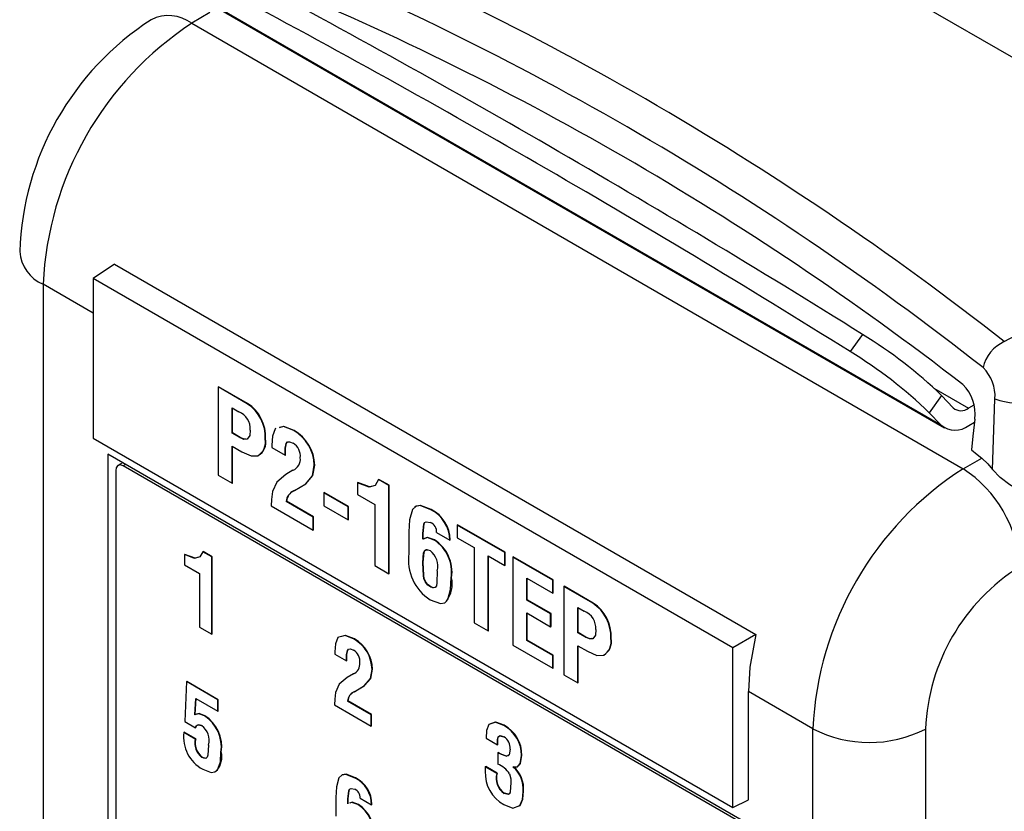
# Model space of a CAD drawing. Header units: millimetres. Extents: x 0 to 559, y 0 to 432.
# Tile 20 of 23: x 351 to 370, y 340 to 354. Entities that reach past the tile are written whole.
import ezdxf

# ---------------------------------------------------------------- set-up
doc = ezdxf.new("R2010")
doc.units = ezdxf.units.MM
doc.header["$LTSCALE"] = 2

msp = doc.modelspace()

# ---------------------------------------------------------------- linework, layer by layer
for p, q in [((360.0942294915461, 359.3389628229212), (374.4173705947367, 351.0703894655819)), ((354.7450994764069, 354.7573482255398), (368.3922603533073, 346.8790099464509)), ((354.814843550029, 354.7020613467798), (368.4620044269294, 346.8237230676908)), ((354.6792475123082, 354.6168925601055), (354.3370696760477, 354.4124007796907)), ((354.3370696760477, 354.4124007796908), (368.8114571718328, 346.0565147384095)), ((369.582855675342, 348.4414755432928), (374.4173705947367, 351.0703894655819)), ((352.8894274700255, 349.8930323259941), (352.4871454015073, 349.6271843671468)), ((352.8894274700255, 349.8930323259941), (364.9196012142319, 342.9481608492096)), ((364.4882065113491, 342.6991192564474), (352.4871454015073, 349.6271843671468)), ((352.4871454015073, 349.6271843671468), (352.4871454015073, 346.6287947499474)), ((351.5486173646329, 349.5189663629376), (351.5486173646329, 325.6015786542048)), ((352.4871454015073, 348.9771656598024), (351.5486173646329, 349.5189663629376)), ((366.9204632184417, 348.5771083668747), (366.6894821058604, 348.2552607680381)), ((354.8320420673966, 347.5924203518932), (354.8391131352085, 347.5965023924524)), ((354.8320420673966, 347.5924203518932), (354.8320420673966, 345.9378183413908)), ((355.3762816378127, 347.2779181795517), (354.8320420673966, 347.5924203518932)), ((355.3833527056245, 347.2820002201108), (354.8391131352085, 347.5965023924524)), ((368.2629475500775, 347.5713530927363), (368.9135105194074, 347.1957910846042)), ((368.406338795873, 347.4300508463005), (368.1753576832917, 347.1082032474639)), ((368.6232414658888, 347.2008575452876), (368.406338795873, 347.4300508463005)), ((355.0955803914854, 347.197334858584), (355.2186986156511, 347.1262602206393)), ((355.0955803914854, 346.7242264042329), (355.0955803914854, 347.197334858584)), ((355.1026514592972, 346.7283084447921), (355.1026514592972, 347.1932528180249)), ((355.3762816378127, 347.2779181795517), (355.3833527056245, 347.2820002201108)), ((369.0104673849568, 347.2522516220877), (368.9135105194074, 347.1957910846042)), ((368.1753576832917, 347.1082032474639), (368.3922603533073, 346.8790099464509)), ((356.2513276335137, 346.7727648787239), (356.2583987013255, 346.776846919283)), ((368.914744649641, 346.8698903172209), (369.0238617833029, 346.933432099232)), ((352.4871454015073, 346.6287947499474), (364.4882065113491, 339.700729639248)), ((355.0955803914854, 346.7242264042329), (355.1026514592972, 346.7283084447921)), ((355.239806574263, 346.6406470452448), (355.0955803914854, 346.7242264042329)), ((355.2468776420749, 346.6447290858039), (355.1026514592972, 346.7283084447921)), ((355.239806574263, 346.6406470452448), (355.2468776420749, 346.6447290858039)), ((355.7137321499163, 346.6147984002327), (355.7208032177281, 346.6188804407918)), ((355.0955803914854, 346.4812786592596), (355.2764102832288, 346.3768877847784)), ((355.0955803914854, 345.7856809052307), (355.0955803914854, 346.4812786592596)), ((355.1026514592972, 345.7897629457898), (355.1026514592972, 346.4771966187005)), ((355.8416256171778, 346.4990905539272), (355.841902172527, 346.4529486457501)), ((355.841902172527, 346.4529486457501), (356.087723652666, 346.3110389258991)), ((356.1095928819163, 346.5307628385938), (356.1166639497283, 346.534844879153)), ((356.1166639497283, 346.534844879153), (356.1334960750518, 346.5552428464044)), ((364.7809263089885, 339.3896407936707), (352.7601110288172, 346.3291097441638)), ((352.7601110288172, 346.3291097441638), (352.7601110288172, 332.447915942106)), ((356.087723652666, 346.3110389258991), (356.0947947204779, 346.3151209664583)), ((368.8114571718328, 346.0565147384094), (369.1596598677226, 346.257528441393)), ((352.9116445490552, 346.0274668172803), (352.9116445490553, 332.6986960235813)), ((353.0355822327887, 346.1700836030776), (352.9513353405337, 346.1179926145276)), ((353.095601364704, 346.1354352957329), (353.053044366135, 346.1091217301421)), ((364.5954732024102, 339.4458193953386), (353.053044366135, 346.1091217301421)), ((356.235548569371, 346.0280965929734), (356.0997104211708, 345.9488979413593)), ((356.235548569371, 346.0280965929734), (356.2426196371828, 346.0321786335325)), ((356.6366689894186, 346.1232354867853), (356.6437400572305, 346.1273175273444)), ((354.8320420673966, 345.9378183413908), (355.0955803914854, 345.7856809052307)), ((357.8426855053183, 345.8544128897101), (357.8497565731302, 345.8584949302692)), ((358.0365764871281, 345.7424820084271), (357.8426855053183, 345.8544128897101)), ((358.0436475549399, 345.7465640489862), (357.8497565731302, 345.8584949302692)), ((355.0955803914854, 345.7856809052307), (355.1026514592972, 345.7897629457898)), ((356.2554800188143, 345.6438574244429), (356.4694078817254, 345.7705597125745)), ((356.2554800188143, 345.6438574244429), (356.2625510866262, 345.647939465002)), ((356.2625510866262, 345.647939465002), (356.4764789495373, 345.7746417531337)), ((356.4694078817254, 345.7705597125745), (356.4764789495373, 345.7746417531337)), ((357.4494292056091, 345.7940536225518), (357.4565002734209, 345.7981356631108)), ((357.4494292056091, 345.7940536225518), (357.4496652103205, 345.5731525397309)), ((358.0365764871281, 345.7424820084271), (358.0436475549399, 345.7465640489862)), ((358.0365764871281, 344.0878799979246), (358.0365764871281, 345.7424820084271)), ((358.0436475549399, 344.0919620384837), (358.0436475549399, 345.7465640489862)), ((356.817840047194, 345.6072348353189), (356.8249111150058, 345.6113168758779)), ((356.817840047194, 345.6072348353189), (356.817840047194, 345.3642867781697)), ((357.2732410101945, 345.3443374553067), (356.817840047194, 345.6072348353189)), ((357.2803120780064, 345.3484194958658), (356.8249111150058, 345.6113168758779)), ((357.4496652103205, 345.5731525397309), (357.7730381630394, 345.3864733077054)), ((355.8283379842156, 345.362669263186), (356.6162320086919, 344.9078277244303)), ((356.1096993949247, 345.4431905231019), (356.1167704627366, 345.447272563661)), ((356.6162320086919, 345.1507754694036), (356.1096993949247, 345.4431905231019)), ((356.6233030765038, 345.1548575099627), (356.1167704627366, 345.447272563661)), ((356.817840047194, 345.3642867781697), (357.2732410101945, 345.1013893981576)), ((357.2732410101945, 345.3443374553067), (357.2803120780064, 345.3484194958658)), ((357.2732410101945, 345.1013893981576), (357.2732410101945, 345.3443374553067)), ((357.2803120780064, 345.1054714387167), (357.2803120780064, 345.3484194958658)), ((357.7730381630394, 345.3864733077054), (357.7730381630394, 344.2400174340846)), ((358.8249760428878, 345.2870292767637), (358.8320471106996, 345.2911113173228)), ((356.6162320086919, 345.1507754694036), (356.6233030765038, 345.1548575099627)), ((356.6162320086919, 344.9078277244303), (356.6162320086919, 345.1507754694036)), ((356.6233030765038, 344.9119097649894), (356.6233030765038, 345.1548575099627)), ((357.2732410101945, 345.1013893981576), (357.2803120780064, 345.1054714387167)), ((356.6162320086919, 344.9078277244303), (356.6233030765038, 344.9119097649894)), ((359.3195010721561, 345.001865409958), (359.326572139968, 345.0059474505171)), ((360.2087373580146, 344.4885202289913), (359.3195010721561, 345.001865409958)), ((359.3195010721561, 345.001865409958), (359.3195010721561, 344.7589173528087)), ((360.2158084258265, 344.4926022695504), (359.326572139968, 345.0059474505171)), ((358.4105679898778, 344.873180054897), (358.410844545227, 344.4691584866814)), ((358.6705073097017, 344.7339889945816), (358.6706103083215, 344.8401202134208)), ((358.6706103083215, 344.8401202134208), (358.6776813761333, 344.8442022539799)), ((358.6775783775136, 344.7380710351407), (358.6776813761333, 344.8442022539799)), ((358.885600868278, 344.7201036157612), (358.8926719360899, 344.7241856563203)), ((358.9323844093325, 344.859323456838), (359.1776449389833, 344.7180566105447)), ((359.1776449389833, 344.7180566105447), (359.1847160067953, 344.7221386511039)), ((359.3195010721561, 344.7589173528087), (359.6333067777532, 344.5777611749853)), ((359.6333067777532, 344.5777611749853), (359.6333067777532, 343.1661072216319)), ((354.2011052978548, 344.4475832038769), (354.2010695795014, 344.2541548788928)), ((354.2011052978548, 344.4475832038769), (354.2081763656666, 344.4516652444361)), ((354.5449623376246, 344.5002576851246), (354.5520334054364, 344.5043397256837)), ((354.7146169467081, 344.4023181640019), (354.5449623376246, 344.5002576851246)), ((354.7216880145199, 344.4064002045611), (354.5520334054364, 344.5043397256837)), ((354.7146169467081, 344.4023181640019), (354.7216880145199, 344.4064002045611)), ((354.7146169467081, 342.9545414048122), (354.7146169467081, 344.4023181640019)), ((354.72168801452, 342.9586234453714), (354.7216880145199, 344.4064002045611)), ((359.8968451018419, 344.4256237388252), (360.2087373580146, 344.2455721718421)), ((359.8968451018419, 343.0139697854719), (359.8968451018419, 344.4256237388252)), ((359.9039161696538, 343.0180518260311), (359.9039161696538, 344.4215416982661)), ((360.2087373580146, 344.4885202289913), (360.2158084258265, 344.4926022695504)), ((360.2087373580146, 344.2455721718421), (360.2087373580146, 344.4885202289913)), ((360.2158084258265, 344.2496542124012), (360.2158084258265, 344.4926022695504)), ((360.359697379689, 344.4013728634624), (360.3667684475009, 344.4054549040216)), ((361.1092518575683, 343.968664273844), (360.359697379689, 344.4013728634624)), ((360.359697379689, 344.4013728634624), (360.359697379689, 342.7467711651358)), ((361.1163229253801, 343.9727463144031), (360.3667684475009, 344.4054549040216)), ((354.2010695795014, 344.2541548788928), (354.4840209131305, 344.0908105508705)), ((357.7730381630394, 344.2400174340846), (358.0365764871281, 344.0878799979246)), ((358.6743828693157, 344.294432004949), (358.6814539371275, 344.2985140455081)), ((358.6743828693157, 344.2941260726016), (358.6814539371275, 344.2982081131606)), ((358.6743828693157, 344.2941260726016), (358.6743828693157, 344.294432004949)), ((358.6814539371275, 344.2982081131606), (358.6814539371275, 344.2985140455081)), ((360.2087373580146, 344.2455721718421), (360.2158084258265, 344.2496542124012)), ((354.4840209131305, 344.0908105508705), (354.4840209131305, 343.0876616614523)), ((358.0365764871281, 344.0878799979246), (358.0436475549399, 344.0919620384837)), ((359.2056113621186, 344.0101508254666), (359.2126824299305, 344.0142328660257)), ((360.6232357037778, 344.0062873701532), (361.1092518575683, 343.7257162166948)), ((360.6232357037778, 343.5945551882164), (360.6232357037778, 344.0062873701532)), ((360.6303067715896, 343.5986372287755), (360.6303067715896, 344.0022053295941)), ((358.8150103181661, 343.840530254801), (358.8220813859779, 343.8446122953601)), ((361.1092518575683, 343.968664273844), (361.1163229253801, 343.9727463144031)), ((361.1092518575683, 343.7257162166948), (361.1092518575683, 343.968664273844)), ((361.1163229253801, 343.7297982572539), (361.1163229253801, 343.9727463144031)), ((361.3164069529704, 343.8490761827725), (361.3234780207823, 343.8531582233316)), ((361.3164069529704, 343.8490761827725), (361.3164069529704, 342.19447417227)), ((361.8606465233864, 343.534574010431), (361.3164069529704, 343.8490761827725)), ((361.8677175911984, 343.5386560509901), (361.3234780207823, 343.8531582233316)), ((361.1092518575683, 343.7257162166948), (361.1163229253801, 343.7297982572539)), ((360.6232357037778, 343.5945551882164), (360.6303067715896, 343.5986372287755)), ((361.0709828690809, 343.3360762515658), (360.6232357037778, 343.5945551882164)), ((361.0780539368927, 343.340158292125), (360.6303067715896, 343.5986372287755)), ((361.5799452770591, 343.4539906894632), (361.7030635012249, 343.3829160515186)), ((361.5799452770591, 342.9808822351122), (361.5799452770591, 343.4539906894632)), ((361.587016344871, 342.9849642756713), (361.587016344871, 343.4499086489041)), ((361.8606465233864, 343.534574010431), (361.8677175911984, 343.5386560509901)), ((360.6232357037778, 343.3516074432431), (361.0709828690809, 343.0931285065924)), ((360.6232357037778, 342.8375814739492), (360.6232357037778, 343.3516074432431)), ((360.6303067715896, 342.8416635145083), (360.6303067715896, 343.347525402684)), ((361.0709828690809, 343.3360762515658), (361.0780539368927, 343.340158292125)), ((361.0709828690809, 343.0931285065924), (361.0709828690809, 343.3360762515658)), ((361.0780539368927, 343.0972105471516), (361.0780539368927, 343.340158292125)), ((354.4840209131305, 343.0876616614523), (354.7146169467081, 342.9545414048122)), ((359.6333067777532, 343.1661072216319), (359.8968451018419, 343.0139697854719)), ((361.0709828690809, 343.0931285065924), (361.0780539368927, 343.0972105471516)), ((354.7146169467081, 342.9545414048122), (354.72168801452, 342.9586234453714)), ((359.8968451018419, 343.0139697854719), (359.9039161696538, 343.0180518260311)), ((361.5799452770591, 342.9808822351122), (361.587016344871, 342.9849642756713)), ((361.7241714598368, 342.897302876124), (361.5799452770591, 342.9808822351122)), ((361.7312425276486, 342.9013849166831), (361.587016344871, 342.9849642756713)), ((361.7241714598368, 342.897302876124), (361.7312425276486, 342.9013849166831)), ((362.19809703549, 342.871454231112), (362.205168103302, 342.8755362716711)), ((364.9196012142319, 342.9481608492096), (364.4882065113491, 342.6991192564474)), ((357.3834660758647, 342.8616246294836), (357.3905371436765, 342.8657066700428)), ((360.359697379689, 342.7467711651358), (361.1092518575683, 342.3140625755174)), ((360.6232357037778, 342.8375814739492), (360.6303067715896, 342.8416635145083)), ((361.1092518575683, 342.5570103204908), (360.6232357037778, 342.8375814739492)), ((361.1163229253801, 342.5610923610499), (360.6303067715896, 342.8416635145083)), ((361.5799452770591, 342.7379344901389), (361.7607751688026, 342.6335436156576)), ((361.5799452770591, 342.04233673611), (361.5799452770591, 342.7379344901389)), ((361.587016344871, 342.0464187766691), (361.587016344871, 342.7338524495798)), ((364.4882065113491, 339.700729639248), (364.4882065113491, 342.6991192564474)), ((357.0249768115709, 342.6221595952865), (357.0249765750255, 342.5816455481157)), ((357.0249765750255, 342.5816455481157), (357.2400703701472, 342.4574745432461)), ((357.2594481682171, 342.6498728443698), (357.266519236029, 342.653954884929)), ((357.266519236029, 342.653954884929), (357.281244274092, 342.6717987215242)), ((361.1092518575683, 342.5570103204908), (361.1163229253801, 342.5610923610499)), ((361.1092518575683, 342.3140625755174), (361.1092518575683, 342.5570103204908)), ((361.1163229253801, 342.3181446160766), (361.1163229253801, 342.5610923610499)), ((357.2400703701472, 342.4574745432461), (357.247141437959, 342.4615565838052)), ((361.1092518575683, 342.3140625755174), (361.1163229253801, 342.3181446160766)), ((357.3696593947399, 342.2100398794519), (357.2505587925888, 342.1406011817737)), ((357.3696593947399, 342.2100398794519), (357.3767304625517, 342.214121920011)), ((357.7206397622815, 342.2932864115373), (357.7277108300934, 342.2973684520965)), ((361.3164069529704, 342.19447417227), (361.5799452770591, 342.04233673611)), ((354.2359590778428, 342.0641402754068), (354.2045773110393, 341.3152352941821)), ((354.2359590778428, 342.0641402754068), (354.2430301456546, 342.0682223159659)), ((354.8291344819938, 341.721707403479), (354.2359590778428, 342.0641402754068)), ((354.8362055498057, 341.7257894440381), (354.2430301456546, 342.0682223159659)), ((357.3870994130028, 341.8738306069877), (357.5740440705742, 341.984555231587)), ((357.3941704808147, 341.8779126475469), (357.5811151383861, 341.9886372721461)), ((357.5740440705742, 341.984555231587), (357.5811151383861, 341.9886372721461)), ((361.5799452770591, 342.04233673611), (361.587016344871, 342.0464187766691)), ((357.3870994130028, 341.8738306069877), (357.3941704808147, 341.8779126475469)), ((365.9924199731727, 341.1807366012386), (364.7809263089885, 341.8801170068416)), ((364.7809263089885, 339.8469036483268), (364.7809263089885, 341.8801170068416)), ((354.397305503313, 341.4423461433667), (354.4119966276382, 341.7499364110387)), ((354.4043765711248, 341.4464281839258), (354.4186882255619, 341.7460734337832)), ((354.4119966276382, 341.7499364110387), (354.8291344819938, 341.5091278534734)), ((354.8291344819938, 341.721707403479), (354.8362055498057, 341.7257894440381)), ((354.8291344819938, 341.5091278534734), (354.8291344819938, 341.721707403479)), ((354.8362055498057, 341.5132098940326), (354.8362055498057, 341.7257894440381)), ((357.0133501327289, 341.6275112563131), (357.7025151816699, 341.2296647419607)), ((357.2592991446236, 341.6981071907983), (357.2663702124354, 341.7021892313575)), ((357.7025151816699, 341.4422440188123), (357.2592991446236, 341.6981071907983)), ((357.7095862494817, 341.4463260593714), (357.2663702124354, 341.7021892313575)), ((354.397305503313, 341.4423461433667), (354.4043765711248, 341.4464281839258)), ((354.576307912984, 341.4201260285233), (354.5833789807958, 341.4242080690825)), ((354.8291344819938, 341.5091278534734), (354.8362055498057, 341.5132098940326)), ((357.7025151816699, 341.4422440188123), (357.7095862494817, 341.4463260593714)), ((357.7025151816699, 341.2296647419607), (357.7025151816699, 341.4422440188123)), ((357.7095862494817, 341.2337467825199), (357.7095862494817, 341.4463260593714)), ((354.2045773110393, 341.3152352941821), (354.4070469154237, 341.1983520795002)), ((357.7025151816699, 341.2296647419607), (357.7095862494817, 341.2337467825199)), ((360.1911086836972, 341.2408070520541), (360.1981797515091, 341.2448890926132)), ((354.1894783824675, 341.1120220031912), (354.1965494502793, 341.1161040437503)), ((354.4045721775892, 340.9880984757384), (354.1894783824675, 341.1120220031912)), ((354.411643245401, 340.9921805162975), (354.1965494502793, 341.1161040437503)), ((354.4070469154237, 341.1983520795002), (354.4141179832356, 341.2024341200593)), ((365.9924199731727, 322.8656994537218), (365.9924199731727, 341.1807366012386)), ((368.1044440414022, 341.1754166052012), (368.1044440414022, 322.8603794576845)), ((354.4045721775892, 340.9880984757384), (354.411643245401, 340.9921805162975)), ((359.8604750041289, 341.0034424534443), (360.0755685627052, 340.8791530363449)), ((360.0755685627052, 340.9812604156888), (360.0826396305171, 340.9853424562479)), ((360.0755685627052, 340.8791530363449), (360.0755685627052, 340.9812604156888)), ((360.0755685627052, 340.8791530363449), (360.0826396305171, 340.883235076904)), ((360.0826396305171, 340.883235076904), (360.0826396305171, 340.9853424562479)), ((354.8851415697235, 340.7397614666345), (354.8922126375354, 340.7438435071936)), ((360.0808974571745, 340.7315854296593), (360.0807536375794, 340.5190889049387)), ((360.0808974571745, 340.7315854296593), (360.0879685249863, 340.7356674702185)), ((360.2349509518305, 340.6639101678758), (360.2420220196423, 340.6679922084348)), ((360.5251334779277, 340.6756851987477), (360.5322045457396, 340.6797672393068)), ((354.5227767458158, 340.6454653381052), (354.5298478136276, 340.6495473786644)), ((359.8449725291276, 340.4675361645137), (359.8520435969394, 340.4716182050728)), ((360.0671373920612, 340.3477083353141), (359.8520435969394, 340.4716182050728)), ((359.8449725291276, 340.4675361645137), (359.8449725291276, 340.382419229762)), ((360.0600663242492, 340.3436262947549), (359.8449725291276, 340.4675361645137)), ((360.0600663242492, 340.3436262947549), (360.0671373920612, 340.3477083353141)), ((360.3701110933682, 340.4622522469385), (360.3700126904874, 340.4661244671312)), ((360.3701110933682, 340.4622522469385), (360.376743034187, 340.4660807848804)), ((357.4030860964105, 340.253698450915), (357.4101571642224, 340.2577804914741)), ((360.1964375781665, 339.9667304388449), (360.2035086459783, 339.970812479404)), ((360.5561379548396, 340.0029865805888), (360.5632090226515, 340.0070686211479)), ((357.0404790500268, 339.8915803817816), (357.0404788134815, 339.537921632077)), ((357.2677738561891, 339.8625131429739), (357.274844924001, 339.866595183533)), ((357.2679259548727, 339.7697882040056), (357.2677738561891, 339.8625131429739)), ((357.2749970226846, 339.7738702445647), (357.274844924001, 339.866595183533)), ((357.456132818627, 339.7576384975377), (357.4632038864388, 339.7617205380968)), ((357.4970684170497, 339.8794558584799), (357.7114291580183, 339.7557074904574)), ((357.7114291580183, 339.7557074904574), (357.7185002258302, 339.7597895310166)), ((364.4882065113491, 339.700729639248), (364.7809263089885, 339.8469036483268))]:
    msp.add_line(p, q)
at = {"flags": 128}
for points in [[(369.3617745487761, 346.0455985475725), (369.3874026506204, 346.7849941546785), (369.407263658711, 347.3658836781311)], [(369.030057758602, 346.9894833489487), (368.994499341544, 346.6678078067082), (368.9665472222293, 346.4150590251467)], [(355.435799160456, 346.7838767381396), (355.4252557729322, 346.6804303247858), (355.3797708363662, 346.6114016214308), (355.3142454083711, 346.607806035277), (355.239806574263, 346.6406470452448)], [(355.9179050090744, 346.8100530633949), (355.9042867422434, 346.8063843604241), (355.8536151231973, 346.6683778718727), (355.8416256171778, 346.4990905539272)], [(356.2513276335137, 346.7727648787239), (356.0586700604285, 346.8479745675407), (355.9755563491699, 346.8255840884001)], [(356.2583987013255, 346.776846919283), (356.0657411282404, 346.8520566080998), (355.9826274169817, 346.8296661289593)], [(355.3604869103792, 346.6140374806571), (355.3213164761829, 346.611888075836), (355.2468776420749, 346.6447290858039)], [(356.087723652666, 346.3110389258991), (356.0895497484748, 346.4417977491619), (356.1095928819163, 346.5307628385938)], [(356.0947947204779, 346.3151209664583), (356.0966208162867, 346.445879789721), (356.1166639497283, 346.534844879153)], [(356.1095928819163, 346.5307628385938), (356.133435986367, 346.5596570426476), (356.1710893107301, 346.5640878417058), (356.239424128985, 346.5366888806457)], [(368.9665472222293, 346.4150590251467), (369.0748764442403, 346.3269197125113), (369.1596598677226, 346.257528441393)], [(355.2764102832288, 346.3768877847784), (355.4536491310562, 346.3003722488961), (355.5786412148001, 346.3015110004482)], [(369.1596598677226, 346.257528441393), (369.2759765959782, 346.147448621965), (369.3617745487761, 346.0455985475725)], [(353.053044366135, 346.1091217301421), (352.9947578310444, 346.1282549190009), (352.9436353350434, 346.1124426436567), (352.9192528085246, 346.0759190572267), (352.9116445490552, 346.0274668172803)], [(356.4694078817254, 345.7705597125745), (356.6038582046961, 345.9254634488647), (356.6366689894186, 346.1232354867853)], [(356.4764789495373, 345.7746417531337), (356.6109292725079, 345.9295454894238), (356.6437400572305, 346.1273175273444)], [(370.0870840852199, 345.6664263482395), (370.0027076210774, 345.6408097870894), (369.9091468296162, 345.6478917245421), (369.8048940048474, 345.6863249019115), (369.6877527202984, 345.7535636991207), (369.5043568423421, 345.8929271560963), (369.3617745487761, 346.0455985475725)], [(356.0997104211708, 345.9488979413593), (355.9328466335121, 345.8043661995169), (355.8510376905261, 345.6295942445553)], [(357.8426855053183, 345.8544128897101), (357.7808903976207, 345.7433367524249), (357.6679146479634, 345.7121832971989), (357.4494292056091, 345.7940536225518)], [(357.7339233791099, 345.7325176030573), (357.6749857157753, 345.716265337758), (357.4565002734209, 345.7981356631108)], [(355.8510376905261, 345.6295942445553), (355.8350029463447, 345.4823827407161), (355.8283379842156, 345.362669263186)], [(358.8249760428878, 345.2870292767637), (358.6252432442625, 345.3653193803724), (358.5395954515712, 345.3519423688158), (358.477949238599, 345.2945052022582), (358.4226028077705, 345.1009978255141), (358.4105679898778, 344.873180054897)], [(358.8320471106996, 345.2911113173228), (358.6323143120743, 345.3694014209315), (358.5466665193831, 345.3560244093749), (358.5173147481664, 345.3286767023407)], [(358.6706103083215, 344.8401202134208), (358.6890882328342, 345.0179344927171), (358.7072922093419, 345.0498694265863), (358.7374776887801, 345.0644732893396), (358.8150103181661, 345.0498346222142)], [(358.6776813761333, 344.8442022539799), (358.696159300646, 345.0220165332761), (358.7058306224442, 345.0389827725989)], [(358.885600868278, 344.7201036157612), (358.752849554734, 344.765356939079), (358.6705073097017, 344.7339889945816)], [(358.8926719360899, 344.7241856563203), (358.7599206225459, 344.7694389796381), (358.6775783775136, 344.7380710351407)], [(358.6743828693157, 344.294432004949), (358.6883672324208, 344.4797999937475), (358.7027146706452, 344.5171552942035), (358.7299272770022, 344.538185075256), (358.7676247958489, 344.5376937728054), (358.8091969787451, 344.5212628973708)], [(358.6814539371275, 344.2985140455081), (358.6954383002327, 344.4838820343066), (358.709785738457, 344.5212373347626), (358.736998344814, 344.5422671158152), (358.7566259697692, 344.5420113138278)], [(354.5449623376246, 344.5002576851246), (354.4909976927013, 344.4030847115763), (354.3921557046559, 344.3759594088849), (354.2011052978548, 344.4475832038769)], [(354.4473611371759, 344.3932510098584), (354.3992267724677, 344.380041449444), (354.2081763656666, 344.4516652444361)], [(358.8150103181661, 343.840530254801), (358.7646260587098, 343.8743156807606), (358.7203940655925, 343.9273357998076), (358.6940498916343, 343.992014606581), (358.6827114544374, 344.0556017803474), (358.6743828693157, 344.2941260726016)], [(358.8220813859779, 343.8446122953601), (358.7716971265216, 343.8783977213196), (358.7274651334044, 343.9314178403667), (358.7011209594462, 343.9960966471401), (358.6897825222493, 344.0596838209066), (358.6814539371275, 344.2982081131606)], [(358.8111347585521, 343.5998198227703), (359.0032464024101, 343.5287311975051), (359.0847768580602, 343.5440504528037), (359.1413471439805, 343.6035551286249), (359.1950391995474, 343.7898799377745), (359.2056113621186, 344.0101508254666)], [(358.9420733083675, 344.1395916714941), (358.937025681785, 343.9149524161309), (358.92839387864, 343.8638878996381), (358.9050191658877, 343.827786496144), (358.8634941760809, 343.8220316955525), (358.8150103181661, 343.840530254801)], [(358.8937121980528, 343.8293215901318), (358.8705652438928, 343.8261137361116), (358.8220813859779, 343.8446122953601)], [(357.0881206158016, 342.8932773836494), (357.0798010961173, 342.8910357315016), (357.0354350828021, 342.77029844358), (357.0249768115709, 342.6221595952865)], [(357.3905371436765, 342.8657066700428), (357.2219577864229, 342.9315159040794), (357.0951916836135, 342.8973594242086)], [(357.3834660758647, 342.8616246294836), (357.2148867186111, 342.9274338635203), (357.1457707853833, 342.9088109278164)], [(361.9201640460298, 343.0405325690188), (361.9096206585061, 342.9370861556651), (361.86413572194, 342.8680574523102), (361.7986102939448, 342.8644618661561), (361.7241714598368, 342.897302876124)], [(361.844851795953, 342.8706933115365), (361.8056813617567, 342.8685439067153), (361.7312425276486, 342.9013849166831)], [(364.9196012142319, 342.9481608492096), (364.8079323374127, 342.3372977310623), (364.7809263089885, 341.8801170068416)], [(357.2400703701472, 342.4574745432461), (357.2419010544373, 342.5719100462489), (357.2594481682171, 342.6498728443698)], [(357.247141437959, 342.4615565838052), (357.2489721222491, 342.575992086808), (357.266519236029, 342.653954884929)], [(357.2594481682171, 342.6498728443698), (357.2803118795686, 342.675155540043), (357.3132612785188, 342.6790247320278), (357.3730505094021, 342.6550581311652)], [(361.7607751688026, 342.6335436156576), (361.93801401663, 342.5570280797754), (362.063006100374, 342.5581668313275)], [(357.2505587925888, 342.1406011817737), (357.1047277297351, 342.0141326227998), (357.0332123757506, 341.8613503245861)], [(357.5740440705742, 341.984555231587), (357.6918963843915, 342.120065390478), (357.7206397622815, 342.2932864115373)], [(357.5811151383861, 341.9886372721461), (357.6989674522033, 342.124147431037), (357.7277108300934, 342.2973684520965)], [(357.0332123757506, 341.8613503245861), (357.019107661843, 341.7324316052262), (357.0133501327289, 341.6275112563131)], [(354.576307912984, 341.4201260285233), (354.4676180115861, 341.4608311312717), (354.397305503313, 341.4423461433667)], [(354.5833789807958, 341.4242080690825), (354.4746890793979, 341.4649131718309), (354.4043765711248, 341.4464281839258)], [(354.4070469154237, 341.1983520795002), (354.4228331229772, 341.2378431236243), (354.4551817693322, 341.2553048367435), (354.5227767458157, 341.2384496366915)], [(354.4141179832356, 341.2024341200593), (354.429904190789, 341.2419251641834), (354.4366780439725, 341.2455816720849)], [(354.4534231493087, 341.2546206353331), (354.4622528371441, 341.2593868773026), (354.5298478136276, 341.2425316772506)], [(360.1911086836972, 341.2408070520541), (360.032827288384, 341.3018522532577), (359.9099420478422, 341.2572293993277), (359.8662887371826, 341.1459685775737), (359.8604750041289, 341.0034424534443)], [(360.1981797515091, 341.2448890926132), (360.0398983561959, 341.3059342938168), (359.9321715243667, 341.2668158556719)], [(360.0755685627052, 340.9812604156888), (360.0870970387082, 341.0284817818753), (360.1197850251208, 341.0494980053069), (360.1928042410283, 341.02724895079)], [(360.0826396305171, 340.9853424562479), (360.09416810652, 341.0325638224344), (360.1268560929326, 341.053580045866), (360.1998753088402, 341.0313309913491)], [(354.6545457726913, 340.8748395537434), (354.6416980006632, 340.6871913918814), (354.6296152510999, 340.6472928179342), (354.6031351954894, 340.6247898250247), (354.564907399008, 340.6262300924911), (354.5227767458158, 340.6454653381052)], [(354.5431234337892, 340.4211401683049), (354.7021462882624, 340.3611762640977), (354.7711858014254, 340.3699163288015), (354.8221629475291, 340.4128705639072), (354.8741127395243, 340.5594152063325), (354.8851415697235, 340.7397614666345)], [(360.2349509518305, 340.6639101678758), (360.1494294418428, 340.6951202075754), (360.0808974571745, 340.7315854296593)], [(360.2420220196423, 340.6679922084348), (360.1565005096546, 340.6992022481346), (360.0879685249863, 340.7356674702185)], [(360.3100399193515, 340.797898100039), (360.2927526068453, 340.6924905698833), (360.2684977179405, 340.669824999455), (360.2349509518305, 340.6639101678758)], [(360.2873486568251, 340.6849150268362), (360.2755687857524, 340.6739070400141), (360.2420220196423, 340.6679922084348)], [(360.3700126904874, 340.4661244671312), (360.4515556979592, 340.4655952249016), (360.5002533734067, 340.526518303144), (360.5251334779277, 340.6756851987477)], [(360.48123398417, 340.497959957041), (360.5073244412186, 340.5306003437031), (360.5322045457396, 340.6797672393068)], [(354.5883263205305, 340.6296962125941), (354.5719784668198, 340.6303121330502), (354.5298478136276, 340.6495473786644)], [(357.4030860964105, 340.253698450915), (357.2283035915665, 340.3222805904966), (357.1533836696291, 340.3105004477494), (357.0994419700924, 340.2602441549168), (357.0510029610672, 340.0909280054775), (357.0404790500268, 339.8915803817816)], [(357.4101571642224, 340.2577804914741), (357.2353746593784, 340.3263626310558), (357.160454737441, 340.3145824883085), (357.1320754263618, 340.2881421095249)], [(360.2981710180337, 340.335676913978), (360.3227894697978, 340.2384553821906), (360.3255421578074, 340.1671544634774)], [(360.3255421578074, 340.1671544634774), (360.3129486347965, 339.9954363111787), (360.2985448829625, 339.9620766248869), (360.2710762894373, 339.9463574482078), (360.1964375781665, 339.9667304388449)], [(357.2677738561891, 339.8625131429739), (357.2841902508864, 340.0180936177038), (357.2999487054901, 340.0462578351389), (357.3264655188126, 340.058948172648), (357.394366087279, 340.0461531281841)], [(357.274844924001, 339.866595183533), (357.2912613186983, 340.0221756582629), (357.2972681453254, 340.0329113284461)], [(360.1911086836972, 339.7572274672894), (360.3607553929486, 339.6919440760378), (360.493084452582, 339.7387543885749), (360.5435654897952, 339.8543722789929), (360.5561379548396, 340.0029865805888)], [(360.3120634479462, 339.9810913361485), (360.3056159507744, 339.966158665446), (360.2781473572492, 339.950439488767), (360.2035086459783, 339.970812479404)], [(360.4837702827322, 339.7370402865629), (360.5001555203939, 339.7428364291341), (360.5506365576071, 339.858454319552), (360.5632090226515, 340.0070686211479)], [(357.456132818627, 339.7576384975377), (357.3399642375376, 339.7972452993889), (357.2984592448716, 339.7814258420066)], [(357.4632038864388, 339.7617205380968), (357.3470353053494, 339.801327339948), (357.3055303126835, 339.7855078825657)]]:
    msp.add_lwpolyline(points, dxfattribs=at)
for centre, radius, start, end in [((334.1503391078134, 303.2797041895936), 57.40251581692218, 51.88337587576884, 68.12200065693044), ((334.036584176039, 303.1533686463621), 56.94292617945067, 51.88337587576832, 68.1220006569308), ((263.7474728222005, 183.578135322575), 194.600429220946, 57.9824745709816, 62.02290196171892), ((334.0242445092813, 302.6815892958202), 56.8396466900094, 52.2700070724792, 67.73536946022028), ((263.516491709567, 183.2562877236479), 194.6004292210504, 57.9824745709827, 62.02290196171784), ((353.9019206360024, 353.8325472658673), 0.7249722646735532, 53.11373301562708, 116.6608441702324), ((356.5047109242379, 349.9448234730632), 5.398656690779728, 122.8443613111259, 178.01999006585), ((357.7368505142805, 349.2338885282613), 6.194796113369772, 123.2855758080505, 177.3623785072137), ((351.8271929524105, 350.1825957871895), 0.7197279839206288, 184.0672496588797, 247.2285135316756), ((362.4981876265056, 341.3126645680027), 8.504626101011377, 45.99680194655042, 58.66877368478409), ((369.8683089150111, 347.8031232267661), 0.6992690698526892, 114.0928533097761, 167.5770024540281), ((362.267206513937, 340.9908169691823), 8.504626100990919, 45.99680194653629, 58.66877368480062), ((368.6603894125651, 347.4196431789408), 0.7488065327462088, 355.8829890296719, 45.48093607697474), ((368.2681360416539, 347.0883639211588), 0.7683111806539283, 352.6056042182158, 45.48845899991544), ((369.8519727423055, 348.659735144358), 1.368143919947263, 251.0316657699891, 282.2571513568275), ((355.0898889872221, 346.8045619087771), 0.3465281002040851, 356.5778303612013, 68.17858674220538), ((354.9814369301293, 346.659567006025), 0.7336623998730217, 356.5015970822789, 57.43995968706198), ((354.988507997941, 346.6636490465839), 0.7336623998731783, 356.5015970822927, 57.43995968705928), ((368.7714655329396, 347.3753311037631), 0.2289353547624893, 229.6504245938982, 308.3496561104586), ((355.8659516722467, 346.1050668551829), 0.7709314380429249, 1.350421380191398, 60.00770249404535), ((355.8730227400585, 346.109148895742), 0.7709314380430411, 1.350421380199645, 60.00770249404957), ((368.6590636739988, 347.1930623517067), 0.412083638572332, 229.6504245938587, 308.349656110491), ((355.4300772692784, 346.5513420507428), 0.2906661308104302, 300.7381568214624, 12.60999787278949), ((355.4371483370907, 346.5554240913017), 0.2906661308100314, 300.7381568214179, 12.60999787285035), ((356.0976414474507, 346.2981070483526), 0.2775312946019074, 353.0456659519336, 59.27813798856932), ((356.1508228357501, 346.2356427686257), 0.2241737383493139, 292.2065568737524, 7.397085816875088), ((372.1053999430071, 340.8992171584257), 6.11945890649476, 122.5661879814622, 177.3632356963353), ((367.5343958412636, 344.0945047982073), 2.341018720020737, 3.05987880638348, 56.94012133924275), ((356.3442011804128, 345.4261163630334), 0.2351225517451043, 112.1690178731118, 175.8356220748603), ((356.3512722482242, 345.4301984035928), 0.2351225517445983, 112.1690178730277, 175.8356220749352), ((358.5328739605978, 344.7121898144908), 0.6447976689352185, 0.5213221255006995, 63.06280466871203), ((358.5399450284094, 344.7162718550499), 0.6447976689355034, 0.5213221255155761, 63.06280466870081), ((358.7394202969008, 344.8718508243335), 0.1933703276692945, 356.2855298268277, 66.98898612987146), ((358.4957397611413, 344.1172755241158), 0.7179090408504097, 351.4184091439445, 57.10843481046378), ((358.502810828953, 344.1213575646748), 0.717909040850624, 351.4184091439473, 57.10843481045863), ((359.2831768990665, 344.3440002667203), 0.8812651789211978, 171.8351864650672, 237.6125779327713), ((358.5948789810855, 344.2326838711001), 0.3594580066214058, 344.9904912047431, 53.39996175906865), ((371.8851825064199, 341.0152444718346), 3.784129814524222, 122.1397655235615, 177.5740975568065), ((358.6777649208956, 343.9008533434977), 0.5468012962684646, 323.0862640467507, 11.96712983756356), ((361.4658018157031, 342.9162228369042), 0.7336623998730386, 356.5015970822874, 57.4399596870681), ((361.4728728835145, 342.9203048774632), 0.7336623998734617, 356.5015970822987, 57.43995968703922), ((361.5742538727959, 343.0612177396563), 0.3465281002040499, 356.5778303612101, 68.17858674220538), ((361.9144421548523, 342.807997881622), 0.2906661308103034, 300.7381568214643, 12.60999787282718), ((361.9215132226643, 342.8120799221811), 0.2906661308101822, 300.7381568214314, 12.60999787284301), ((357.046262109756, 342.2773888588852), 0.6745650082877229, 1.350421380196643, 60.00770249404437), ((357.0533331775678, 342.2814708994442), 0.6745650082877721, 1.350421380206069, 60.00770249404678), ((357.2483730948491, 342.4459956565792), 0.2434164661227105, 353.1341491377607, 59.18965480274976), ((357.2957373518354, 342.391518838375), 0.1959568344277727, 292.1626011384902, 7.441041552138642), ((357.4655906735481, 341.6824103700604), 0.2068878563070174, 112.2959259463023, 175.6487215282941), ((357.4726617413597, 341.6864924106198), 0.2068878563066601, 112.2959259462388, 175.6487215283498), ((354.2072186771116, 340.8423118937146), 0.6856354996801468, 351.3979980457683, 57.43085785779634), ((354.2142897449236, 340.8463939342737), 0.685635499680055, 351.3979980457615, 57.43085785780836), ((354.324789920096, 340.9610199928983), 0.3408313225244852, 345.3535598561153, 54.48656276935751), ((359.8958611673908, 340.6850196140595), 0.629341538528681, 359.1501558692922, 62.02169623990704), ((359.9029322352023, 340.6891016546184), 0.6293415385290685, 359.1501558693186, 62.02169623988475), ((354.8726074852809, 341.0257467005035), 0.6885555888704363, 172.8019790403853, 241.4115527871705), ((360.0741771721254, 340.8219724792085), 0.2370881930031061, 354.1720347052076, 59.97684384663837), ((367.0536028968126, 343.2309057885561), 2.308528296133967, 242.633577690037, 297.0777772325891), ((354.7359236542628, 340.9107048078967), 0.3402698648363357, 166.8531343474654, 231.2145794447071), ((354.7429947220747, 340.9147868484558), 0.3402698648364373, 166.8531343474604, 231.2145794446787), ((354.5096174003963, 340.6537853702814), 0.3930516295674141, 320.1350554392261, 13.2455896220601), ((359.8902974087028, 340.0727514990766), 0.4852737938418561, 32.80682911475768, 66.89161677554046), ((360.5184570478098, 340.3468778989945), 0.6744216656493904, 176.9791717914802, 240.9628635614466), ((360.4005091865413, 340.2536884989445), 0.3521223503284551, 165.2017443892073, 234.5812813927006), ((360.407580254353, 340.2577705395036), 0.352122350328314, 165.2017443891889, 234.5812813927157), ((360.0108832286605, 340.0494377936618), 0.547229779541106, 355.130628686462, 48.97046772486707), ((360.0179542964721, 340.0535198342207), 0.5472297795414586, 355.1306286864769, 48.97046772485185), ((357.1481873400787, 339.7514172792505), 0.5632581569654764, 0.436413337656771, 63.09301725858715), ((357.1552584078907, 339.7554993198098), 0.5632581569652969, 0.436413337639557, 63.0930172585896), ((357.3275710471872, 339.8900145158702), 0.1698259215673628, 356.4354267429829, 66.83908921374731), ((357.1150076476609, 339.2301654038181), 0.6281673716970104, 351.4182301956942, 57.10861375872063), ((357.1220787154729, 339.2342474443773), 0.6281673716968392, 351.418230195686, 57.10861375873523)]:
    msp.add_arc(centre, radius, start, end)

doc.saveas('drawing.dxf')
